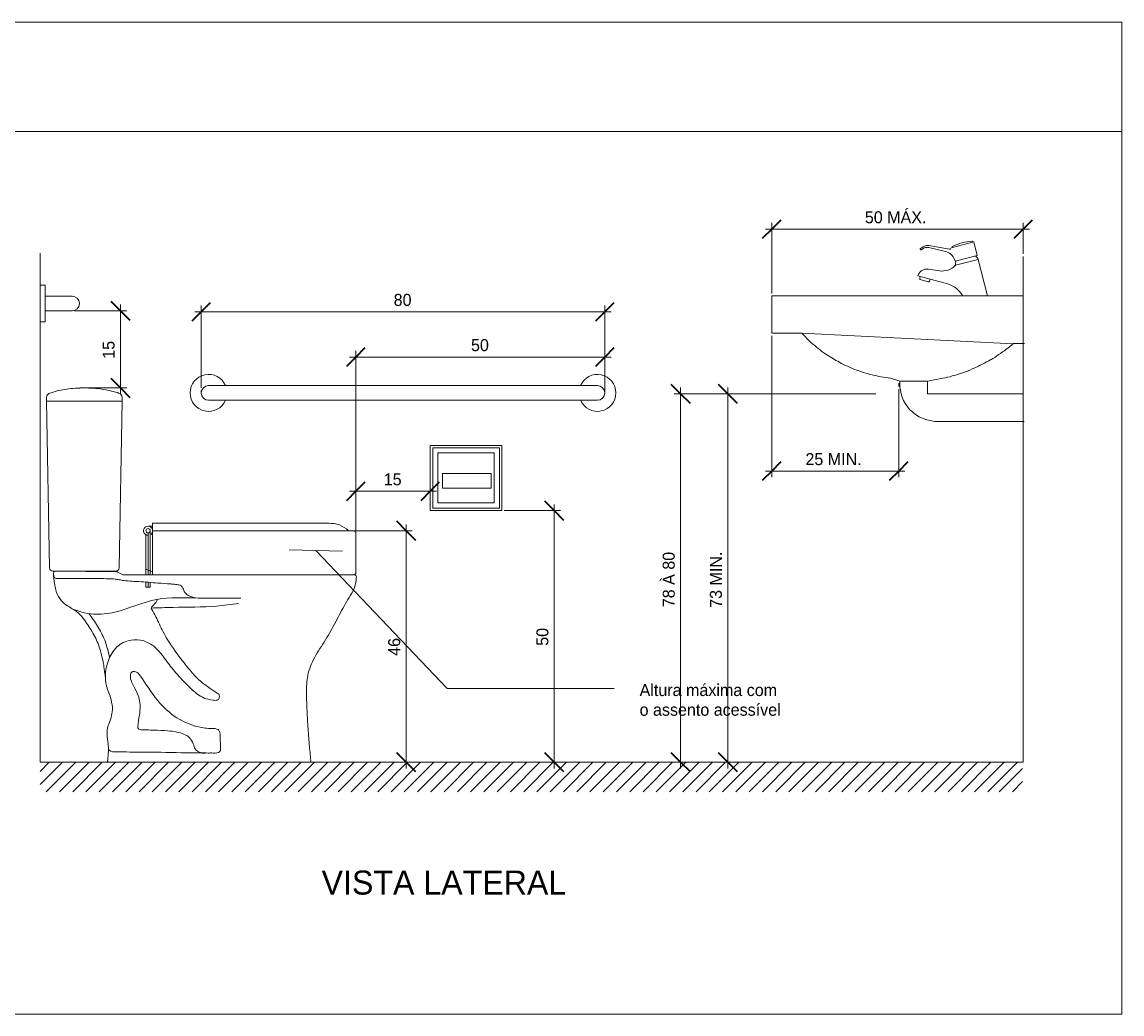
# Model space of a CAD drawing. Header units: metres. Extents: x -33 to 1508, y -379 to 284.
# Tile 124 of 129: x 1302.07 to 1304.26, y 2.69 to 4.66. Entities that reach past the tile are written whole.
import ezdxf

# ---------------------------------------------------------------- set-up
doc = ezdxf.new("R2010")
doc.units = ezdxf.units.M
for name, color, linetype, lineweight in [('A-ANNO-DIMS', 211, 'Continuous', 9), ('A-ANNO-DIMS-25', 211, 'Continuous', 9), ('A-DETL', 90, 'Continuous', 18), ('A-DETL-THIN', 151, 'Continuous', 18), ('G-ANNO-TEXT', 231, 'Continuous', 9)]:
    doc.layers.add(name, color=color, linetype=linetype, lineweight=lineweight)
doc.styles.add('Century Gothic_6', font='GOTHIC.TTF', dxfattribs={"height": 0.023952})
doc.styles.add('Century Gothic_7', font='GOTHIC.TTF', dxfattribs={"height": 0.047904})
doc.dimstyles.new('Diagonal_-_Centro_-_1_mm_Century_Gothic', dxfattribs={"dimscale": 0.3048, "dimtxt": 0.025, "dimasz": 0.123031, "dimexe": 0.04101, "dimexo": 0.016404, "dimgap": 0.016404, "dimtad": 1, "dimdec": 0, "dimlfac": 100, "dimzin": 0, "dimdsep": 46, "dimtxsty": 'Century Gothic_6', "dimblk1": 'OBLIQUE', "dimblk2": 'OBLIQUE', "dimsah": 1, "dimcen": 0.09, "dimdle": 0.04101, "dimazin": 0, "dimtfac": 1, "dimtdec": 4, "dimtix": 1, "dimtmove": 0, "dimatfit": 3, "dimfxl": 1, "dimtvp": 1, "dimtolj": 1, "dimtzin": 0, "dimarcsym": 2})

# ---------------------------------------------------------------- blocks, each defined once
blk = doc.blocks.new('DIMBLOCK281-BANHEIRO ACESSÍVEL')
at = {"layer": 'A-ANNO-DIMS-25', "lineweight": 35, "transparency": 16777216}
for p, q in [((1302.2665, 4.0886), (1302.2477, 4.1073)), ((1302.2665, 4.0886), (1302.2852, 4.0698)), ((1302.2665, 3.935), (1302.2477, 3.9537)), ((1302.2665, 3.935), (1302.2852, 3.9162))]:
    blk.add_line(p, q, dxfattribs=at)
at = {"layer": 'A-ANNO-DIMS-25', "transparency": 16777216}
for p, q in [((1302.175, 4.0886), (1302.279, 4.0886)), ((1302.2665, 4.0886), (1302.175, 4.0886)), ((1302.2665, 3.9225), (1302.2665, 4.1011)), ((1302.2003, 3.935), (1302.279, 3.935)), ((1302.2665, 3.935), (1302.2003, 3.935))]:
    blk.add_line(p, q, dxfattribs=at)
at = {"layer": 'A-ANNO-DIMS-25', "color": 0, "transparency": 16777216, "insert": (1302.2308, 3.9931), "char_height": 0.02395, "width": 0.044762, "attachment_point": 1, "rotation": 90, "line_spacing_factor": 0.984117, "style": 'Century Gothic_6'}
blk.add_mtext('15', dxfattribs=at)
blk = doc.blocks.new('_Oblique')
at = {"color": 0, "linetype": 'ByBlock', "lineweight": -2}
blk.add_line((-0.5, -0.5), (0.5, 0.5), dxfattribs=at)
blk = doc.blocks.new('DIMBLOCK282-BANHEIRO ACESSÍVEL')
at = {"layer": 'A-ANNO-DIMS-25', "lineweight": 35, "transparency": 16777216}
for p, q in [((1302.8359, 3.6504), (1302.8172, 3.6692)), ((1302.8359, 3.6504), (1302.8547, 3.6317)), ((1302.8359, 3.1889), (1302.8172, 3.2076)), ((1302.8359, 3.1889), (1302.8547, 3.1701))]:
    blk.add_line(p, q, dxfattribs=at)
at = {"layer": 'A-ANNO-DIMS-25', "transparency": 16777216}
for p, q in [((1302.8359, 3.1764), (1302.8359, 3.6629)), ((1302.736, 3.6504), (1302.8484, 3.6504)), ((1302.8359, 3.6504), (1302.736, 3.6504)), ((1302.8144, 3.1889), (1302.8484, 3.1889)), ((1302.8359, 3.1889), (1302.8144, 3.1889))]:
    blk.add_line(p, q, dxfattribs=at)
at = {"layer": 'A-ANNO-DIMS-25', "color": 0, "transparency": 16777216, "insert": (1302.8002, 3.401), "char_height": 0.02395, "width": 0.044762, "attachment_point": 1, "rotation": 90, "line_spacing_factor": 0.984117, "style": 'Century Gothic_6'}
blk.add_mtext('46', dxfattribs=at)
blk = doc.blocks.new('DIMBLOCK283-BANHEIRO ACESSÍVEL')
at = {"layer": 'A-ANNO-DIMS-25', "lineweight": 35, "transparency": 16777216}
for p, q in [((1303.1314, 3.6905), (1303.1126, 3.7092)), ((1303.1314, 3.6905), (1303.1501, 3.6717)), ((1303.1314, 3.1889), (1303.1126, 3.2076)), ((1303.1314, 3.1889), (1303.1501, 3.1701))]:
    blk.add_line(p, q, dxfattribs=at)
at = {"layer": 'A-ANNO-DIMS-25', "transparency": 16777216}
for p, q in [((1303.0318, 3.6905), (1303.1439, 3.6905)), ((1303.1314, 3.6905), (1303.0318, 3.6905)), ((1303.1314, 3.1764), (1303.1314, 3.703)), ((1303.1098, 3.1889), (1303.1439, 3.1889)), ((1303.1314, 3.1889), (1303.1098, 3.1889))]:
    blk.add_line(p, q, dxfattribs=at)
at = {"layer": 'A-ANNO-DIMS-25', "color": 0, "transparency": 16777216, "insert": (1303.0957, 3.421), "char_height": 0.02395, "width": 0.044762, "attachment_point": 1, "rotation": 90, "line_spacing_factor": 0.984117, "style": 'Century Gothic_6'}
blk.add_mtext('50', dxfattribs=at)
blk = doc.blocks.new('DIMBLOCK284-BANHEIRO ACESSÍVEL')
at = {"layer": 'A-ANNO-DIMS-25', "transparency": 16777216}
for p, q in [((1302.8841, 3.7506), (1302.8841, 3.7166)), ((1302.8841, 3.7291), (1302.8841, 3.7506)), ((1302.7234, 3.7291), (1302.8966, 3.7291)), ((1302.7359, 3.6505), (1302.7359, 3.7416)), ((1302.7359, 3.7291), (1302.7359, 3.6505))]:
    blk.add_line(p, q, dxfattribs=at)
at = {"layer": 'A-ANNO-DIMS-25', "lineweight": 35, "transparency": 16777216}
for p, q in [((1302.7359, 3.7291), (1302.7171, 3.7103)), ((1302.7359, 3.7291), (1302.7546, 3.7478)), ((1302.8841, 3.7291), (1302.8654, 3.7103)), ((1302.8841, 3.7291), (1302.9029, 3.7478))]:
    blk.add_line(p, q, dxfattribs=at)
at = {"layer": 'A-ANNO-DIMS-25', "color": 0, "transparency": 16777216, "insert": (1302.7914, 3.7648), "char_height": 0.02395, "width": 0.044762, "attachment_point": 1, "line_spacing_factor": 0.984117, "style": 'Century Gothic_6'}
blk.add_mtext('15', dxfattribs=at)
blk = doc.blocks.new('DIMBLOCK285-BANHEIRO ACESSÍVEL')
at = {"layer": 'A-ANNO-DIMS-25', "lineweight": 35, "transparency": 16777216}
for p, q in [((1302.4275, 4.0868), (1302.4462, 4.1056)), ((1303.2322, 4.0868), (1303.2509, 4.1056)), ((1302.4275, 4.0868), (1302.4087, 4.0681)), ((1303.2322, 4.0868), (1303.2134, 4.0681))]:
    blk.add_line(p, q, dxfattribs=at)
at = {"layer": 'A-ANNO-DIMS-25', "transparency": 16777216}
for p, q in [((1302.415, 4.0868), (1303.2447, 4.0868)), ((1302.4275, 3.9351), (1302.4275, 4.0993)), ((1302.4275, 4.0868), (1302.4275, 3.9351)), ((1303.2322, 3.9351), (1303.2322, 4.0993)), ((1303.2322, 4.0868), (1303.2322, 3.9351))]:
    blk.add_line(p, q, dxfattribs=at)
at = {"layer": 'A-ANNO-DIMS-25', "color": 0, "transparency": 16777216, "insert": (1302.8112, 4.1225), "char_height": 0.02395, "width": 0.044762, "attachment_point": 1, "line_spacing_factor": 0.984117, "style": 'Century Gothic_6'}
blk.add_mtext('80', dxfattribs=at)
blk = doc.blocks.new('DIMBLOCK286-BANHEIRO ACESSÍVEL')
at = {"layer": 'A-ANNO-DIMS-25', "lineweight": 35, "transparency": 16777216}
for p, q in [((1302.7359, 3.9967), (1302.7546, 4.0154)), ((1303.2322, 3.9967), (1303.2509, 4.0154)), ((1302.7359, 3.9967), (1302.7171, 3.9779)), ((1303.2322, 3.9967), (1303.2134, 3.9779))]:
    blk.add_line(p, q, dxfattribs=at)
at = {"layer": 'A-ANNO-DIMS-25', "transparency": 16777216}
for p, q in [((1302.7234, 3.9967), (1303.2447, 3.9967)), ((1302.7359, 3.6505), (1302.7359, 4.0092)), ((1302.7359, 3.9967), (1302.7359, 3.6505)), ((1303.2322, 3.9301), (1303.2322, 4.0092)), ((1303.2322, 3.9967), (1303.2322, 3.9301))]:
    blk.add_line(p, q, dxfattribs=at)
at = {"layer": 'A-ANNO-DIMS-25', "color": 0, "transparency": 16777216, "insert": (1302.9654, 4.0324), "char_height": 0.02395, "width": 0.044762, "attachment_point": 1, "line_spacing_factor": 0.984117, "style": 'Century Gothic_6'}
blk.add_mtext('50', dxfattribs=at)
blk = doc.blocks.new('DIMBLOCK288-BANHEIRO ACESSÍVEL')
at = {"layer": 'A-ANNO-DIMS-25', "lineweight": 35, "transparency": 16777216}
for p, q in [((1303.5649, 4.2515), (1303.5836, 4.2702)), ((1304.0662, 4.2515), (1304.085, 4.2702)), ((1303.5649, 4.2515), (1303.5461, 4.2327)), ((1304.0662, 4.2515), (1304.0475, 4.2327))]:
    blk.add_line(p, q, dxfattribs=at)
at = {"layer": 'A-ANNO-DIMS-25', "transparency": 16777216}
for p, q in [((1303.5649, 4.1235), (1303.5649, 4.264)), ((1304.0662, 4.2022), (1304.0662, 4.264)), ((1303.5524, 4.2515), (1304.0787, 4.2515)), ((1303.5649, 4.2515), (1303.5649, 4.1235)), ((1304.0662, 4.2515), (1304.0662, 4.2022))]:
    blk.add_line(p, q, dxfattribs=at)
at = {"layer": 'A-ANNO-DIMS-25', "color": 0, "transparency": 16777216, "insert": (1303.7507, 4.2872), "char_height": 0.02395, "width": 0.155714, "attachment_point": 1, "line_spacing_factor": 0.984117, "style": 'Century Gothic_6'}
blk.add_mtext('50 MÁX.', dxfattribs=at)
blk = doc.blocks.new('DIMBLOCK289-BANHEIRO ACESSÍVEL')
at = {"layer": 'A-ANNO-DIMS-25', "transparency": 16777216}
for p, q in [((1303.5649, 4.0391), (1303.5649, 3.7569)), ((1303.5649, 3.7694), (1303.5649, 4.0391)), ((1303.8182, 3.9327), (1303.8182, 3.7569)), ((1303.8182, 3.7694), (1303.8182, 3.9327)), ((1303.5524, 3.7694), (1303.8307, 3.7694))]:
    blk.add_line(p, q, dxfattribs=at)
at = {"layer": 'A-ANNO-DIMS-25', "lineweight": 35, "transparency": 16777216}
for p, q in [((1303.5649, 3.7694), (1303.5836, 3.7881)), ((1303.8182, 3.7694), (1303.837, 3.7881)), ((1303.5649, 3.7694), (1303.5461, 3.7506)), ((1303.8182, 3.7694), (1303.7995, 3.7506))]:
    blk.add_line(p, q, dxfattribs=at)
at = {"layer": 'A-ANNO-DIMS-25', "color": 0, "transparency": 16777216, "insert": (1303.6322, 3.8051), "char_height": 0.02395, "width": 0.142381, "attachment_point": 1, "line_spacing_factor": 0.984117, "style": 'Century Gothic_6'}
blk.add_mtext('25 MIN.', dxfattribs=at)
blk = doc.blocks.new('DIMBLOCK290-BANHEIRO ACESSÍVEL')
at = {"layer": 'A-ANNO-DIMS-25', "lineweight": 35, "transparency": 16777216}
for p, q in [((1303.4774, 3.9232), (1303.4586, 3.942)), ((1303.4774, 3.9232), (1303.4961, 3.9045)), ((1303.4774, 3.1889), (1303.4586, 3.2076)), ((1303.4774, 3.1889), (1303.4961, 3.1701))]:
    blk.add_line(p, q, dxfattribs=at)
at = {"layer": 'A-ANNO-DIMS-25', "transparency": 16777216}
for p, q in [((1303.4774, 3.1764), (1303.4774, 3.9357)), ((1303.7726, 3.9232), (1303.4649, 3.9232)), ((1303.4774, 3.9232), (1303.7726, 3.9232)), ((1303.4781, 3.1889), (1303.4649, 3.1889)), ((1303.4774, 3.1889), (1303.4781, 3.1889))]:
    blk.add_line(p, q, dxfattribs=at)
at = {"layer": 'A-ANNO-DIMS-25', "color": 0, "transparency": 16777216, "insert": (1303.4417, 3.4967), "char_height": 0.02395, "width": 0.142381, "attachment_point": 1, "rotation": 90, "line_spacing_factor": 0.984117, "style": 'Century Gothic_6'}
blk.add_mtext('73 MIN.', dxfattribs=at)
blk = doc.blocks.new('DIMBLOCK291-BANHEIRO ACESSÍVEL')
at = {"layer": 'A-ANNO-DIMS-25', "lineweight": 35, "transparency": 16777216}
for p, q in [((1303.3833, 3.9232), (1303.3646, 3.942)), ((1303.3833, 3.9232), (1303.4021, 3.9045)), ((1303.3833, 3.1889), (1303.3646, 3.2076)), ((1303.3833, 3.1889), (1303.4021, 3.1701))]:
    blk.add_line(p, q, dxfattribs=at)
at = {"layer": 'A-ANNO-DIMS-25', "transparency": 16777216}
for p, q in [((1303.3833, 3.1764), (1303.3833, 3.9357)), ((1303.712, 3.9232), (1303.3708, 3.9232)), ((1303.3833, 3.9232), (1303.712, 3.9232)), ((1303.3618, 3.1889), (1303.3958, 3.1889)), ((1303.3833, 3.1889), (1303.3618, 3.1889))]:
    blk.add_line(p, q, dxfattribs=at)
at = {"layer": 'A-ANNO-DIMS-25', "color": 0, "transparency": 16777216, "insert": (1303.3476, 3.4979), "char_height": 0.02395, "width": 0.139524, "attachment_point": 1, "rotation": 90, "line_spacing_factor": 0.984117, "style": 'Century Gothic_6'}
blk.add_mtext('78 À 80', dxfattribs=at)

msp = doc.modelspace()

# ---------------------------------------------------------------- linework, layer by layer
at = {"layer": 'A-DETL'}
for p, q in [((1297.5766, 4.6645), (1304.2634, 4.6645)), ((1304.2634, 2.687), (1304.2634, 4.6645)), ((1297.5766, 4.4462), (1304.263, 4.4462)), ((1303.8683, 4.217), (1303.8617, 4.2132)), ((1303.8786, 4.2151), (1303.914, 4.2065)), ((1303.919, 4.2117), (1303.8792, 4.2188)), ((1303.968, 4.2261), (1303.9227, 4.214)), ((1303.9248, 4.217), (1303.9254, 4.2147)), ((1303.9659, 4.2255), (1303.965, 4.2275)), ((1303.9749, 4.1989), (1303.968, 4.2261)), ((1302.1062, 4.2034), (1302.1062, 3.1889)), ((1303.9307, 4.1877), (1303.9749, 4.1989)), ((1303.9769, 4.1911), (1303.9316, 4.1796)), ((1303.9953, 4.1185), (1303.9769, 4.1911)), ((1304.0662, 3.1889), (1304.0662, 4.1972)), ((1303.8995, 4.1686), (1303.8774, 4.1718)), ((1303.8564, 4.1588), (1303.9082, 4.1445)), ((1303.8612, 4.1574), (1303.8601, 4.1532)), ((1303.8613, 4.151), (1303.8771, 4.1465)), ((1303.8793, 4.1477), (1303.8808, 4.152)), ((1302.1062, 4.1401), (1302.116, 4.1401)), ((1302.116, 4.1401), (1302.116, 4.0665)), ((1302.17, 4.118), (1302.116, 4.118)), ((1304.0662, 4.1185), (1303.5649, 4.1185)), ((1303.5649, 4.1185), (1303.5649, 4.0441)), ((1303.9463, 4.1185), (1303.9953, 4.1185)), ((1302.17, 4.0886), (1302.116, 4.0886)), ((1302.116, 4.0665), (1302.1062, 4.0665)), ((1303.5649, 4.0441), (1303.6253, 4.0441)), ((1303.6245, 4.0441), (1304.0468, 4.0232)), ((1303.6253, 4.0441), (1303.6431, 4.0255)), ((1303.6431, 4.0255), (1303.647, 4.0224)), ((1303.647, 4.0224), (1303.6509, 4.0193)), ((1303.6509, 4.0193), (1303.654, 4.0162)), ((1303.654, 4.0162), (1303.6578, 4.0139)), ((1303.6578, 4.0139), (1303.6617, 4.0108)), ((1304.0359, 4.0146), (1304.0328, 4.0123)), ((1304.0398, 4.0177), (1304.0359, 4.0146)), ((1304.0437, 4.0208), (1304.0398, 4.0177)), ((1304.0468, 4.0239), (1304.0437, 4.0208)), ((1304.0693, 4.0239), (1304.0468, 4.0239)), ((1303.6617, 4.0108), (1303.6648, 4.0077)), ((1303.6648, 4.0077), (1303.6687, 4.0053)), ((1303.6687, 4.0053), (1303.6726, 4.0022)), ((1303.6726, 4.0022), (1303.688, 3.993)), ((1303.688, 3.993), (1303.6927, 3.9899)), ((1304.0057, 3.9937), (1303.998, 3.9891)), ((1304.0096, 3.996), (1304.0057, 3.9937)), ((1304.0135, 3.9984), (1304.0096, 3.996)), ((1304.0173, 4.0015), (1304.0135, 3.9984)), ((1304.0212, 4.0038), (1304.0173, 4.0015)), ((1304.0251, 4.0069), (1304.0212, 4.0038)), ((1304.0289, 4.0092), (1304.0251, 4.0069)), ((1304.0328, 4.0123), (1304.0289, 4.0092)), ((1303.6927, 3.9899), (1303.6966, 3.9883)), ((1303.6966, 3.9883), (1303.7043, 3.9837)), ((1303.7043, 3.9837), (1303.709, 3.9813)), ((1303.709, 3.9813), (1303.7128, 3.9798)), ((1303.7128, 3.9798), (1303.7175, 3.9775)), ((1303.7175, 3.9775), (1303.7214, 3.9759)), ((1303.7214, 3.9759), (1303.726, 3.9736)), ((1303.726, 3.9736), (1303.7299, 3.972)), ((1303.7299, 3.972), (1303.7345, 3.9705)), ((1303.7345, 3.9705), (1303.7384, 3.9689)), ((1303.96, 3.9705), (1303.9561, 3.9689)), ((1303.9646, 3.9728), (1303.96, 3.9705)), ((1303.9685, 3.9744), (1303.9646, 3.9728)), ((1303.9732, 3.9767), (1303.9685, 3.9744)), ((1303.977, 3.9782), (1303.9732, 3.9767)), ((1303.9809, 3.9806), (1303.977, 3.9782)), ((1303.9856, 3.9821), (1303.9809, 3.9806)), ((1303.9894, 3.9844), (1303.9856, 3.9821)), ((1303.9933, 3.9868), (1303.9894, 3.9844)), ((1303.998, 3.9891), (1303.9933, 3.9868)), ((1303.7384, 3.9689), (1303.7477, 3.9658)), ((1303.7477, 3.9658), (1303.7524, 3.9643)), ((1303.7524, 3.9643), (1303.7562, 3.9635)), ((1303.7562, 3.9635), (1303.7609, 3.962)), ((1303.7609, 3.962), (1303.7655, 3.9612)), ((1303.7655, 3.9612), (1303.7702, 3.9596)), ((1303.7702, 3.9596), (1303.7748, 3.9589)), ((1303.7748, 3.9589), (1303.7787, 3.9581)), ((1303.7787, 3.9581), (1303.8019, 3.9542)), ((1303.8019, 3.9542), (1303.8205, 3.9488)), ((1303.8205, 3.9372), (1303.8205, 3.9488)), ((1303.8205, 3.9488), (1303.8755, 3.9488)), ((1303.9065, 3.9542), (1303.8755, 3.9488)), ((1303.8755, 3.9488), (1303.8755, 3.9232)), ((1303.9112, 3.955), (1303.9065, 3.9542)), ((1303.9158, 3.9565), (1303.9112, 3.955)), ((1303.9205, 3.9573), (1303.9158, 3.9565)), ((1303.9251, 3.9589), (1303.9205, 3.9573)), ((1303.9298, 3.9596), (1303.9251, 3.9589)), ((1303.9337, 3.9612), (1303.9298, 3.9596)), ((1303.9574, 3.9691), (1303.9337, 3.9612)), ((1303.2175, 3.9398), (1302.4422, 3.9398)), ((1303.8229, 3.9232), (1303.8205, 3.9372)), ((1302.27, 3.9085), (1302.1188, 3.9085)), ((1302.1188, 3.9085), (1302.1247, 3.5766)), ((1302.2641, 3.5766), (1302.27, 3.9085)), ((1302.4422, 3.9104), (1303.2175, 3.9104)), ((1303.8244, 3.9186), (1303.8229, 3.9232)), ((1303.826, 3.9147), (1303.8244, 3.9186)), ((1303.8275, 3.91), (1303.826, 3.9147)), ((1303.8322, 3.9023), (1303.8275, 3.91)), ((1303.8755, 3.9232), (1304.0662, 3.9232)), ((1303.8353, 3.8984), (1303.8322, 3.9023)), ((1303.8376, 3.8946), (1303.8353, 3.8984)), ((1303.8407, 3.8915), (1303.8376, 3.8946)), ((1303.8446, 3.8884), (1303.8407, 3.8915)), ((1303.8477, 3.8853), (1303.8446, 3.8884)), ((1303.8515, 3.8822), (1303.8477, 3.8853)), ((1303.8593, 3.8775), (1303.8515, 3.8822)), ((1303.8639, 3.8752), (1303.8593, 3.8775)), ((1303.874, 3.8712), (1303.8639, 3.8752)), ((1303.881, 3.8698), (1303.874, 3.8712)), ((1303.8903, 3.8682), (1303.881, 3.8698)), ((1303.8903, 3.8682), (1304.0686, 3.8682)), ((1303.8949, 3.8682), (1303.8903, 3.8682)), ((1302.8841, 3.8206), (1303.0268, 3.8206)), ((1302.8841, 3.6905), (1302.8841, 3.8206)), ((1303.0268, 3.8206), (1303.0268, 3.6905)), ((1302.8891, 3.8157), (1303.0219, 3.8157)), ((1302.8891, 3.6954), (1302.8891, 3.8157)), ((1302.8994, 3.8054), (1303.0116, 3.8054)), ((1302.8994, 3.7057), (1302.8994, 3.8054)), ((1303.0116, 3.8054), (1303.0116, 3.7057)), ((1303.0219, 3.8157), (1303.0219, 3.6954)), ((1302.9083, 3.7644), (1303.0055, 3.7644)), ((1302.9083, 3.7355), (1302.9083, 3.7644)), ((1303.0055, 3.7644), (1303.0055, 3.7355)), ((1303.0055, 3.7355), (1302.9083, 3.7355)), ((1303.0268, 3.6905), (1302.8841, 3.6905)), ((1303.0219, 3.6954), (1302.8891, 3.6954)), ((1303.0116, 3.7057), (1302.8994, 3.7057)), ((1302.6818, 3.6652), (1302.3306, 3.6652)), ((1302.3306, 3.6652), (1302.3306, 3.5623)), ((1302.3171, 3.6424), (1302.3171, 3.5623)), ((1302.3215, 3.6596), (1302.3306, 3.6596)), ((1302.3215, 3.5623), (1302.3215, 3.646)), ((1302.3259, 3.6504), (1302.3259, 3.5623)), ((1302.3306, 3.6424), (1302.3275, 3.6435)), ((1302.731, 3.6504), (1302.3306, 3.6504)), ((1302.7359, 3.6455), (1302.7359, 3.5672)), ((1302.2571, 3.5698), (1302.1317, 3.5698)), ((1302.1357, 3.5698), (1302.2586, 3.5684)), ((1302.2607, 3.5679), (1302.2712, 3.5623)), ((1302.2712, 3.5623), (1302.7334, 3.5623)), ((1302.3306, 3.5687), (1302.3183, 3.5734)), ((1302.3171, 3.5381), (1302.3171, 3.548)), ((1302.3259, 3.5381), (1302.3171, 3.5381)), ((1302.3215, 3.5371), (1302.3215, 3.5476)), ((1302.3259, 3.5473), (1302.3259, 3.5381)), ((1302.1062, 3.1707), (1302.1244, 3.1889)), ((1302.1062, 3.1443), (1302.1508, 3.1889)), ((1302.1062, 3.1889), (1304.0662, 3.1889)), ((1302.1184, 3.13), (1302.1773, 3.1889)), ((1302.1448, 3.13), (1302.2037, 3.1889)), ((1302.1713, 3.13), (1302.2302, 3.1889)), ((1302.1977, 3.13), (1302.2566, 3.1889)), ((1302.2242, 3.13), (1302.2831, 3.1889)), ((1302.2506, 3.13), (1302.3095, 3.1889)), ((1302.2771, 3.13), (1302.3359, 3.1889)), ((1302.3035, 3.13), (1302.3624, 3.1889)), ((1302.3299, 3.13), (1302.3888, 3.1889)), ((1302.3564, 3.13), (1302.4153, 3.1889)), ((1302.3828, 3.13), (1302.4417, 3.1889)), ((1302.4093, 3.13), (1302.4682, 3.1889)), ((1302.4357, 3.13), (1302.4946, 3.1889)), ((1302.4622, 3.13), (1302.5211, 3.1889)), ((1302.4886, 3.13), (1302.5475, 3.1889)), ((1302.5151, 3.13), (1302.574, 3.1889)), ((1302.5415, 3.13), (1302.6004, 3.1889)), ((1302.5679, 3.13), (1302.6268, 3.1889)), ((1302.5944, 3.13), (1302.6533, 3.1889)), ((1302.6208, 3.13), (1302.6797, 3.1889)), ((1302.6473, 3.13), (1302.7062, 3.1889)), ((1302.6737, 3.13), (1302.7326, 3.1889)), ((1302.7002, 3.13), (1302.7591, 3.1889)), ((1302.7266, 3.13), (1302.7855, 3.1889)), ((1302.7531, 3.13), (1302.812, 3.1889)), ((1302.7795, 3.13), (1302.8384, 3.1889)), ((1302.806, 3.13), (1302.8648, 3.1889)), ((1302.8324, 3.13), (1302.8913, 3.1889)), ((1302.8588, 3.13), (1302.9177, 3.1889)), ((1302.8853, 3.13), (1302.9442, 3.1889)), ((1302.9117, 3.13), (1302.9706, 3.1889)), ((1302.9382, 3.13), (1302.9971, 3.1889)), ((1302.9646, 3.13), (1303.0235, 3.1889)), ((1302.9911, 3.13), (1303.05, 3.1889)), ((1303.0175, 3.13), (1303.0764, 3.1889)), ((1303.044, 3.13), (1303.1029, 3.1889)), ((1303.0704, 3.13), (1303.1293, 3.1889)), ((1303.0968, 3.13), (1303.1557, 3.1889)), ((1303.1233, 3.13), (1303.1822, 3.1889)), ((1303.1497, 3.13), (1303.2086, 3.1889)), ((1303.1762, 3.13), (1303.2351, 3.1889)), ((1303.2026, 3.13), (1303.2615, 3.1889)), ((1303.2291, 3.13), (1303.288, 3.1889)), ((1303.2555, 3.13), (1303.3144, 3.1889)), ((1303.282, 3.13), (1303.3409, 3.1889)), ((1303.3084, 3.13), (1303.3673, 3.1889)), ((1303.3348, 3.13), (1303.3937, 3.1889)), ((1303.3613, 3.13), (1303.4202, 3.1889)), ((1303.3877, 3.13), (1303.4466, 3.1889)), ((1303.4142, 3.13), (1303.4731, 3.1889)), ((1303.4406, 3.13), (1303.4995, 3.1889)), ((1303.4671, 3.13), (1303.526, 3.1889)), ((1303.5524, 3.1889), (1303.4935, 3.13)), ((1303.4935, 3.13), (1303.5524, 3.1889)), ((1303.52, 3.13), (1303.5789, 3.1889)), ((1303.5464, 3.13), (1303.6053, 3.1889)), ((1303.5729, 3.13), (1303.6317, 3.1889)), ((1303.5993, 3.13), (1303.6582, 3.1889)), ((1303.6257, 3.13), (1303.6846, 3.1889)), ((1303.6522, 3.13), (1303.7111, 3.1889)), ((1303.6786, 3.13), (1303.7375, 3.1889)), ((1303.7051, 3.13), (1303.764, 3.1889)), ((1303.7315, 3.13), (1303.7904, 3.1889)), ((1303.758, 3.13), (1303.8169, 3.1889)), ((1303.7844, 3.13), (1303.8433, 3.1889)), ((1303.8109, 3.13), (1303.8698, 3.1889)), ((1303.8373, 3.13), (1303.8962, 3.1889)), ((1303.8637, 3.13), (1303.9226, 3.1889)), ((1303.8902, 3.13), (1303.9491, 3.1889)), ((1303.9166, 3.13), (1303.9755, 3.1889)), ((1303.9431, 3.13), (1304.002, 3.1889)), ((1303.9695, 3.13), (1304.0284, 3.1889)), ((1303.996, 3.13), (1304.0549, 3.1889)), ((1304.0185, 3.13), (1304.0652, 3.1766)), ((1304.045, 3.13), (1304.0652, 3.1502)), ((1304.2634, 2.687), (1297.5766, 2.687))]:
    msp.add_line(p, q, dxfattribs=at)
msp.add_circle((1302.3215, 3.6504), 0.00441, dxfattribs=at)
for centre, radius, start, end in [((1303.8626, 4.2119), 0.0016, 124.9347, 327.8276), ((1303.8757, 4.1969), 0.0184, 81.0048, 129.4603), ((1303.8768, 4.1993), 0.0196, 82.8271, 115.6062), ((1303.9201, 4.2141), 0.00262, 246.4035, 357.8297), ((1303.9725, 4.1171), 0.1107, 93.9152, 115.5032), ((1303.9041, 4.1809), 0.0274, 14.4716, 68.8444), ((1303.9675, 4.1889), 0.0096, 12.9145, 69.4852), ((1303.8742, 4.1534), 0.0186, 80.0846, 163.3249), ((1303.905, 4.2048), 0.0367, 261.4663, 316.552), ((1303.9441, 4.1821), 0.0128, 151.0949, 191.3475), ((1303.8618, 4.1528), 0.00184, 164.6099, 254.0443), ((1303.8776, 4.1483), 0.00184, 254.0443, 340.9521), ((1303.8985, 4.0894), 0.056, 31.3077, 80.084), ((1302.17, 4.1033), 0.0147, 270, 90), ((1302.4422, 3.9251), 0.0368, 23.5782, 336.4218), ((1303.2175, 3.9251), 0.0368, 203.5782, 156.4218), ((1302.4422, 3.9251), 0.0147, 90, 270), ((1303.2175, 3.9251), 0.0147, 270, 90), ((1302.6844, 3.6122), 0.053, 46.1443, 92.8776), ((1302.3215, 3.6504), 0.00914, 310.9114, 270), ((1302.731, 3.6455), 0.00491, 0, 90), ((1302.1317, 3.5768), 0.00699, 180.9214, 270), ((1302.2571, 3.5768), 0.00699, 270, 359.0786), ((1302.2586, 3.5641), 0.00437, 61.921, 90), ((1302.731, 3.5672), 0.00491, 270, 0), ((1302.7334, 3.5587), 0.00356, 357.1859, 90), ((1302.2426, 3.1907), 0.00178, 177.7094, 270), ((1302.6431, 3.1918), 0.00293, 270, 5.9923)]:
    msp.add_arc(centre, radius, start, end, dxfattribs=at)
for points, knots in [([(1302.1188, 3.9085), (1302.1189, 3.9098), (1302.119, 3.9125), (1302.1187, 3.9169), (1302.1205, 3.923), (1302.1362, 3.9285), (1302.16, 3.9335), (1302.1944, 3.9357), (1302.2288, 3.9337), (1302.2523, 3.9281), (1302.2683, 3.9232), (1302.2701, 3.9169), (1302.2699, 3.9125), (1302.27, 3.9098), (1302.27, 3.9085)], [0, 0, 0, 0, 4.063526, 8.127053, 13.575042, 22.095027, 54.797042, 90.651065, 126.488973, 158.569131, 167.659803, 173.107793, 177.171319, 181.234845, 181.234845, 181.234845, 181.234845]), ([(1302.2369, 3.3553), (1302.2337, 3.3791), (1302.2316, 3.3907), (1302.2274, 3.4081), (1302.2215, 3.4282), (1302.211, 3.4478), (1302.195, 3.473), (1302.1793, 3.4908), (1302.1622, 3.4989), (1302.1466, 3.5112), (1302.1378, 3.5278), (1302.1352, 3.544), (1302.1331, 3.5558), (1302.1332, 3.5624), (1302.133, 3.5663), (1302.1335, 3.5682), (1302.1348, 3.5694), (1302.1355, 3.5697), (1302.1357, 3.5698)], [245.265062, 245.265062, 245.265062, 245.265062, 259.766706, 277.391447, 293.846926, 333.156499, 367.238229, 387.719062, 412.896432, 431.34375, 455.294773, 475.210935, 487.385227, 496.627768, 497.792091, 500.64801, 502.983648, 503.53294, 503.53294, 503.53294, 503.53294]), ([(1302.1331, 3.562), (1302.1332, 3.5613), (1302.1336, 3.5593), (1302.1357, 3.5554), (1302.1491, 3.555), (1302.1667, 3.5551), (1302.194, 3.555), (1302.2188, 3.5554), (1302.2403, 3.5545), (1302.2543, 3.5547), (1302.2642, 3.5525), (1302.2756, 3.5506), (1302.2886, 3.5496), (1302.3048, 3.5489), (1302.3219, 3.5476), (1302.3433, 3.5458), (1302.3605, 3.5448), (1302.3763, 3.5433), (1302.3839, 3.5426), (1302.3892, 3.5398), (1302.3918, 3.5344), (1302.3966, 3.5189), (1302.4213, 3.5162)], [0.0033582, 0.0033582, 0.0033582, 0.0033582, 0.0054613, 0.0096859, 0.0154342, 0.0429316, 0.0662828, 0.09801, 0.119083, 0.1320376, 0.1405508, 0.1498142, 0.1673936, 0.1804492, 0.1994399, 0.2198228, 0.2460656, 0.2553805, 0.2647744, 0.2693144, 0.2739724, 0.2814003, 0.2814003, 0.2814003, 0.2814003]), ([(1302.646, 3.1921), (1302.6449, 3.2029), (1302.6426, 3.2255), (1302.64, 3.26), (1302.6383, 3.2956), (1302.6369, 3.3311), (1302.6389, 3.3682), (1302.6557, 3.4037), (1302.6788, 3.4368), (1302.6978, 3.4732), (1302.7164, 3.5088), (1302.7353, 3.5357), (1302.7367, 3.5538), (1302.7369, 3.5586)], [3.653794, 3.653794, 3.653794, 3.653794, 40.155922, 80.311845, 120.343078, 160.374312, 200.573814, 244.036442, 290.446824, 336.857206, 382.043311, 427.229416, 443.176267, 443.176267, 443.176267, 443.176267]), ([(1302.1734, 3.4932), (1302.1787, 3.4914), (1302.1914, 3.4872), (1302.2187, 3.4819), (1302.2704, 3.4888), (1302.336, 3.5202), (1302.4227, 3.5152), (1302.4786, 3.5156), (1302.5067, 3.516)], [0, 0, 0, 0, 0.0168597, 0.0409593, 0.0843378, 0.1734817, 0.2584425, 0.3445486, 0.3445486, 0.3445486, 0.3445486]), ([(1302.2594, 3.419), (1302.2634, 3.422), (1302.2718, 3.4284), (1302.2904, 3.4335), (1302.3132, 3.4327), (1302.336, 3.4194), (1302.3534, 3.3978), (1302.3715, 3.3722), (1302.3948, 3.3471), (1302.4189, 3.3243), (1302.433, 3.3164), (1302.4455, 3.3129), (1302.4566, 3.312), (1302.4617, 3.3135), (1302.4641, 3.3179), (1302.4635, 3.3248), (1302.4577, 3.3275), (1302.4424, 3.3378), (1302.4191, 3.355), (1302.4051, 3.3724), (1302.3817, 3.4003), (1302.3555, 3.4397), (1302.3428, 3.467), (1302.3338, 3.4854), (1302.3265, 3.4972), (1302.3347, 3.5039), (1302.3387, 3.51), (1302.3406, 3.5137)], [0, 0, 0, 0, 0.0151467, 0.031937, 0.0577867, 0.0828515, 0.109738, 0.142063, 0.1786115, 0.2144743, 0.2454885, 0.2770311, 0.2877551, 0.2892949, 0.2941867, 0.2990541, 0.3066592, 0.3243835, 0.3509819, 0.3978004, 0.4540783, 0.5039536, 0.5215057, 0.5503709, 0.5525479, 0.5617328, 0.5751354, 0.5751354, 0.5751354, 0.5751354]), ([(1302.3278, 3.4963), (1302.3424, 3.4968), (1302.3858, 3.4981), (1302.444, 3.498), (1302.4873, 3.5032), (1302.5019, 3.505)], [0.000547, 0.000547, 0.000547, 0.000547, 0.0450498, 0.1333294, 0.1781721, 0.1781721, 0.1781721, 0.1781721]), ([(1302.2447, 3.3977), (1302.2434, 3.4036), (1302.2405, 3.4154), (1302.2348, 3.4352), (1302.2242, 3.4547), (1302.2111, 3.4755), (1302.204, 3.4844), (1302.2033, 3.4853)], [260.830772, 260.830772, 260.830772, 260.830772, 277.391447, 293.846926, 333.156499, 367.238229, 370.946206, 370.946206, 370.946206, 370.946206]), ([(1302.2408, 3.1907), (1302.2414, 3.2015), (1302.2447, 3.2197), (1302.2365, 3.2519), (1302.2478, 3.2744), (1302.2506, 3.2927), (1302.2506, 3.3045), (1302.2447, 3.3243), (1302.2379, 3.3404), (1302.2352, 3.3576), (1302.2385, 3.3821), (1302.2454, 3.4026), (1302.2557, 3.4147), (1302.2594, 3.419)], [0, 0, 0, 0, 36.489188, 72.978377, 90.579505, 107.856919, 135.007138, 154.214822, 162.258147, 193.823532, 211.207392, 245.643869, 264.693916, 264.693916, 264.693916, 264.693916]), ([(1302.2935, 3.3698), (1302.292, 3.37), (1302.2882, 3.3691), (1302.2841, 3.3575), (1302.2921, 3.3413), (1302.3043, 3.3199), (1302.307, 3.2957), (1302.3025, 3.275), (1302.3017, 3.2639), (1302.3007, 3.2557), (1302.3081, 3.2531), (1302.3186, 3.2533), (1302.3375, 3.2529), (1302.3577, 3.2518), (1302.3817, 3.2496), (1302.4022, 3.2423), (1302.412, 3.2272), (1302.4157, 3.2081), (1302.4301, 3.2072), (1302.4415, 3.2073)], [0, 0, 0, 0, 0.0095553, 0.0205624, 0.0685646, 0.1115571, 0.1727726, 0.2121322, 0.2372375, 0.2484181, 0.2517184, 0.2826965, 0.3131745, 0.3669978, 0.4058882, 0.4617213, 0.4906936, 0.5133949, 0.5715962, 0.5715962, 0.5715962, 0.5715962]), ([(1302.4415, 3.2073), (1302.4446, 3.2073), (1302.4533, 3.2074), (1302.4677, 3.2067), (1302.4656, 3.2241), (1302.4653, 3.2359), (1302.4655, 3.2454), (1302.4635, 3.2529), (1302.4561, 3.2567), (1302.4409, 3.2557), (1302.4132, 3.2601), (1302.3751, 3.2767), (1302.3366, 3.3129), (1302.3162, 3.3472), (1302.3009, 3.3679), (1302.2957, 3.3696), (1302.2935, 3.3698)], [0.5715962, 0.5715962, 0.5715962, 0.5715962, 0.5877674, 0.6149447, 0.645562, 0.6692362, 0.6922504, 0.7035749, 0.7134672, 0.7401294, 0.7952819, 0.8833765, 0.9899691, 1.1113626, 1.1298702, 1.1431925, 1.1431925, 1.1431925, 1.1431925]), ([(1302.4351, 3.2073), (1302.4257, 3.2073), (1302.3945, 3.2075), (1302.3449, 3.2094), (1302.2904, 3.209), (1302.2618, 3.2097), (1302.2452, 3.2092), (1302.2427, 3.2149), (1302.2424, 3.2171)], [0.0670107, 0.0670107, 0.0670107, 0.0670107, 0.0791787, 0.1617029, 0.2213117, 0.2400169, 0.2561496, 0.2606445, 0.2606445, 0.2606445, 0.2606445])]:
    msp.add_open_spline(points, degree=3, knots=knots, dxfattribs=at)
at = {"layer": 'A-DETL-THIN'}
for p, q in [((1302.1853, 3.935), (1302.1953, 3.935)), ((1302.4275, 3.9251), (1302.4275, 3.9301)), ((1303.2322, 3.9251), (1303.2322, 3.9301)), ((1303.8182, 3.9447), (1303.8182, 3.9377))]:
    msp.add_line(p, q, dxfattribs=at)
at = {"layer": 'G-ANNO-TEXT', "color": 50}
for p, q in [((1302.6561, 3.6109), (1302.6031, 3.6121)), ((1302.6561, 3.6109), (1302.7091, 3.6096)), ((1302.6561, 3.6109), (1302.9181, 3.3359)), ((1302.9181, 3.3359), (1303.2508, 3.3359))]:
    msp.add_line(p, q, dxfattribs=at)

# ---------------------------------------------------------------- texts
at = {"layer": 'G-ANNO-TEXT', "color": 7, "attachment_point": 1, "line_spacing_factor": 0.984117}
for s, insert, char_height, width, style in [('Altura máxima com\\Po assento acessível', (1303.3016, 3.3448), 0.023952, 0.3768, 'Century Gothic_6'), ('VISTA LATERAL', (1302.6675, 2.973), 0.047904, 0.5394, 'Century Gothic_7')]:
    msp.add_mtext(s, dxfattribs=dict(at, insert=insert, char_height=char_height, width=width, style=style))

# ---------------------------------------------------------------- dimensions: what is measured, and where the dimension line sits
at = {"layer": 'A-ANNO-DIMS'}
for base, p1, p2, text, override, picture, middle in [((1304.0662, 4.2515), (1303.5649, 4.1185), (1304.0662, 4.1972), '50 MÁX.', {"dimpost": '<>', "dimfxl": 0.507519}, 'DIMBLOCK288-BANHEIRO ACESSÍVEL', (1303.8155, 4.2722)), ((1303.8182, 3.7694), (1303.5649, 4.0441), (1303.8182, 3.9377), '25 MIN.', {"dimpost": '<>', "dimfxl": 0.274812}, 'DIMBLOCK289-BANHEIRO ACESSÍVEL', (1303.6916, 3.787))]:
    dim = msp.add_linear_dim(base=base, p1=p1, p2=p2, text=text, dimstyle='Diagonal_-_Centro_-_1_mm_Century_Gothic', override=override, dxfattribs=at)
    dim.commit()
    dim.dimension.update_dxf_attribs({"geometry": picture, "text_midpoint": middle})
for base, p1, p2, override, picture, middle in [((1302.2665, 4.0886), (1302.1953, 3.935), (1302.17, 4.0886), {"dimpost": '<>', "dimfxl": 0.155644}, 'DIMBLOCK281-BANHEIRO ACESSÍVEL', (1302.2492, 4.0118)), ((1303.1314, 3.6905), (1303.1048, 3.1889), (1303.0268, 3.6905), {"dimpost": '<>', "dimfxl": 0.507625}, 'DIMBLOCK283-BANHEIRO ACESSÍVEL', (1303.1138, 3.4397)), ((1302.8359, 3.6504), (1302.8094, 3.1889), (1302.731, 3.6504), {"dimpost": '<>', "dimfxl": 0.468145}, 'DIMBLOCK282-BANHEIRO ACESSÍVEL', (1302.8183, 3.4197))]:
    dim = msp.add_linear_dim(base=base, p1=p1, p2=p2, angle=90, dimstyle='Diagonal_-_Centro_-_1_mm_Century_Gothic', override=override, dxfattribs=at)
    dim.commit()
    dim.dimension.update_dxf_attribs({"geometry": picture, "text_midpoint": middle})
for base, p1, p2, override, picture, middle in [((1303.2322, 4.0868), (1302.4275, 3.9301), (1303.2322, 3.9301), {"dimpost": '<>', "dimfxl": 0.804724}, 'DIMBLOCK285-BANHEIRO ACESSÍVEL', (1302.8298, 4.1044)), ((1303.2322, 3.9967), (1302.7359, 3.6455), (1303.2322, 3.9251), {"dimpost": '<>', "dimfxl": 0.569617}, 'DIMBLOCK286-BANHEIRO ACESSÍVEL', (1302.984, 4.0142)), ((1302.8841, 3.7291), (1302.7359, 3.6455), (1302.8841, 3.7556), {"dimpost": '<>', "dimfxl": 0.184649}, 'DIMBLOCK284-BANHEIRO ACESSÍVEL', (1302.81, 3.7464))]:
    dim = msp.add_linear_dim(base=base, p1=p1, p2=p2, dimstyle='Diagonal_-_Centro_-_1_mm_Century_Gothic', override=override, dxfattribs=at)
    dim.commit()
    dim.dimension.update_dxf_attribs({"geometry": picture, "text_midpoint": middle})
for base, p1, p2, text, override, picture, middle in [((1303.3833, 3.9232), (1303.3568, 3.1889), (1303.717, 3.9232), '78 À 80', {"dimpost": '<>', "dimfxl": 0.817893}, 'DIMBLOCK291-BANHEIRO ACESSÍVEL', (1303.3626, 3.5561)), ((1303.4774, 3.9232), (1303.4731, 3.1889), (1303.7776, 3.9232), '73 MIN.', {"dimpost": '<>', "dimfxl": 0.79498}, 'DIMBLOCK290-BANHEIRO ACESSÍVEL', (1303.4598, 3.5561))]:
    dim = msp.add_linear_dim(base=base, p1=p1, p2=p2, angle=90, text=text, dimstyle='Diagonal_-_Centro_-_1_mm_Century_Gothic', override=override, dxfattribs=at)
    dim.commit()
    dim.dimension.update_dxf_attribs({"geometry": picture, "text_midpoint": middle})

doc.saveas('drawing.dxf')
